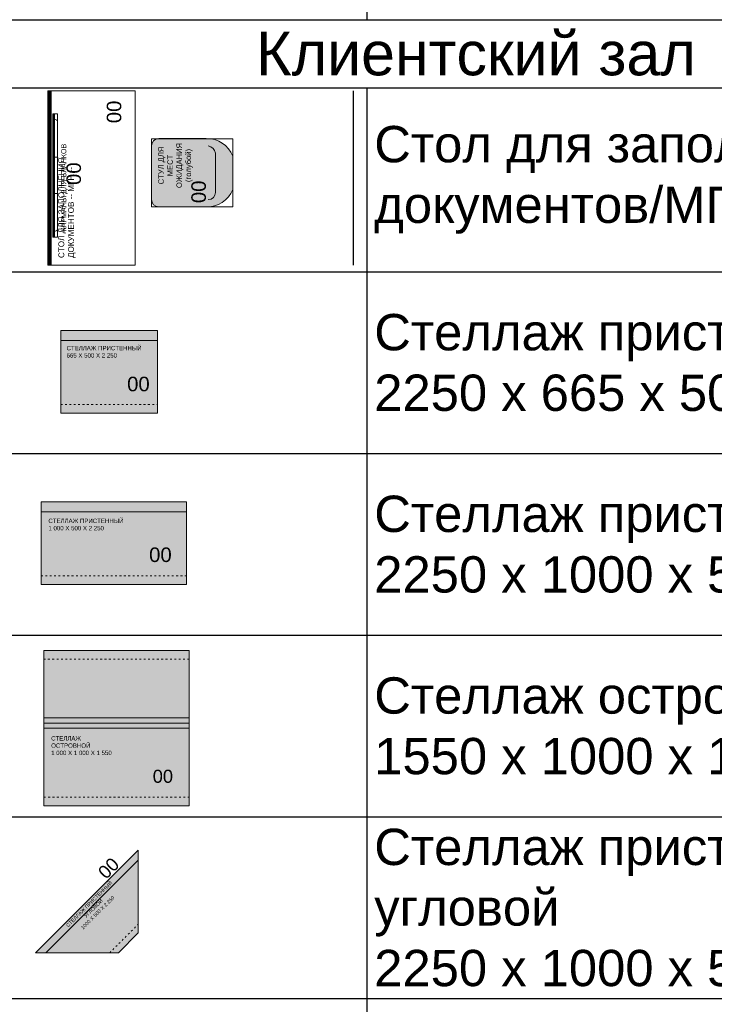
# Model space of a CAD drawing. Header units: millimetres. Extents: x -692150 to 2662533, y -95416 to 65084.
# Tile 37 of 256: x -65895 to -61114, y -47900 to -41125. Entities that reach past the tile are written whole.
import ezdxf
from ezdxf import colors
from ezdxf.entities.mleader import LeaderData, LeaderLine
from ezdxf.math import Vec2, Vec3

# ---------------------------------------------------------------- set-up
doc = ezdxf.new("R2010")
doc.units = ezdxf.units.MM
doc.linetypes.add('ACAD_ISO03W100', pattern=[30, 12, -18])
doc.layers.get('Defpoints').update_dxf_attribs({"color": 30})
doc.layers.add('09_АР_Мебель', color=7, linetype='Continuous', lineweight=9, true_color=0x000000)
doc.layers.add('1. ПОДЛОЖКА', color=7, linetype='Continuous', lineweight=0, true_color=0x9b9292)
doc.layers.add('11_АР_Номер мебели', color=1, linetype='Continuous', lineweight=13, plot=False)
doc.layers.add('17_АР_Текст', color=250, linetype='Continuous', lineweight=0)
doc.styles.add('_ТЕКСТОВЫЙ', font='arial.ttf', dxfattribs={"width": 0.8})
doc.styles.add('HVAC_AEP', font='arial.ttf')
doc.styles.get("Standard").update_dxf_attribs({"font": 'arial.ttf'})

# ---------------------------------------------------------------- blocks, each defined once
blk = doc.blocks.new('_Dot')
at = {"color": 0, "linetype": 'ByBlock', "lineweight": -2}
blk.add_line((-0.5, 0), (-1, 0), dxfattribs=at)
at = {"color": 0, "linetype": 'ByBlock', "const_width": 0.5}
blk.add_lwpolyline([(-0.25, 0, 1), (0.25, 0, 1)], format="xyb", close=True, dxfattribs=at)
blk = doc.blocks.new('*T212')
at = {"color": 0, "linetype": 'ByBlock', "lineweight": -2, "transparency": 16777216}
for p, q in [((0, 0), (6500, 0)), ((0, 0), (0, -13669.66666666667)), ((6500, 0), (6500, -13669.66666666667)), ((0, -469.6666666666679), (6500, -469.6666666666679)), ((2500, -469.6666666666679), (2500, -13669.66666666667)), ((0, -1669.666666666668), (6500, -1669.666666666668)), ((0, -2869.666666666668), (6500, -2869.666666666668)), ((0, -4069.666666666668), (6500, -4069.666666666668)), ((0, -5269.666666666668), (6500, -5269.666666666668)), ((0, -6469.666666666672), (6500, -6469.666666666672)), ((0, -7669.666666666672), (6500, -7669.666666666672)), ((0, -8869.666666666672), (6500, -8869.666666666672)), ((0, -10069.66666666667), (6500, -10069.66666666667)), ((0, -11269.66666666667), (6500, -11269.66666666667)), ((0, -12469.66666666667), (6500, -12469.66666666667)), ((0, -13669.66666666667), (6500, -13669.66666666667))]:
    blk.add_line(p, q, dxfattribs=at)
at = {"color": 0, "lineweight": 15, "transparency": 16777216, "style": 'HVAC_AEP'}
for s, insert, char_height, width, attachment_point in [('Хранение (стеллажи, шкафы)', (3250, -234.8333333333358), 300, 6497, 5), ('Стеллаж 400мм', (2550, -1069.666666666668), 250, 3900, 4), ('Стеллаж 600мм', (2550, -2269.666666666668), 250, 3900, 4), ('Стеллаж для^Jрозницы 400мм', (2550, -3469.666666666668), 250, 3900, 4), ('Стеллаж для^Jрозницы 600мм', (2550, -4669.666666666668), 250, 3900, 4), ('Шкаф ТМЦ', (2550, -5869.666666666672), 250, 3900, 4), ('Шкаф для розницы', (2550, -7069.666666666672), 250, 3900, 4), ('Шкаф Архива', (2550, -8269.666666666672), 250, 3900, 4), ('Сейф', (2550, -9469.666666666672), 250, 3900, 4), ('Шкаф уборочного^Jинвентаря', (2550, -10669.66666666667), 250, 3900, 4), ('Шкаф для одежды', (2550, -11869.66666666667), 250, 3900, 4), ('Шкаф для личных^Jвещей', (2550, -13069.66666666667), 250, 3900, 4)]:
    blk.add_mtext(s, dxfattribs=dict(at, insert=insert, char_height=char_height, width=width, attachment_point=attachment_point))
blk = doc.blocks.new('*T213')
at = {"color": 0, "linetype": 'ByBlock', "lineweight": -2, "transparency": 16777216}
for p, q in [((0, 0), (6500, 0)), ((0, 0), (0, -14269.66666666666)), ((6500, 0), (6500, -14269.66666666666)), ((0, -469.6666666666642), (6500, -469.6666666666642)), ((2500, -469.6666666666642), (2500, -14269.66666666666)), ((0, -1735.196452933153), (6500, -1735.196452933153)), ((0, -2985.196452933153), (6500, -2985.196452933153)), ((0, -4235.196452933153), (6500, -4235.196452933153)), ((0, -5485.196452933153), (6500, -5485.196452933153)), ((0, -6735.196452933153), (6500, -6735.196452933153)), ((0, -7985.196452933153), (6500, -7985.196452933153)), ((0, -9235.196452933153), (6500, -9235.196452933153)), ((0, -10335.19645293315), (6500, -10335.19645293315)), ((0, -11435.19645293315), (6500, -11435.19645293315)), ((0, -12535.19645293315), (6500, -12535.19645293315)), ((0, -14269.66666666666), (6500, -14269.66666666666))]:
    blk.add_line(p, q, dxfattribs=at)
at = {"color": 0, "lineweight": 15, "transparency": 16777216, "style": 'HVAC_AEP'}
for s, insert, char_height, width, attachment_point in [('Клиентский зал', (3250, -234.8333333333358), 300, 6497, 5), ('Стол для заполнения^Jдокументов/МГН', (2550, -1102.431559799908), 250, 3900, 4), ('Стеллаж пристенный^J2250 х 665 х 500', (2550, -2360.196452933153), 250, 3900, 4), ('Стеллаж пристенный^J2250 х 1000 х 500', (2550, -3610.196452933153), 250, 3900, 4), ('Стеллаж островной^J1550 х 1000 х 1000', (2550, -4860.196452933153), 250, 3900, 4), ('Стеллаж пристенный^Jугловой^J2250 х 1000 х 500', (2550, -6110.196452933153), 250, 3900, 4), ('Стул для мест^Jожидания (голубой)', (2550, -7360.196452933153), 250, 3900, 4), ('Рекламно^Jинформационный^Jстенд А3', (2550, -8610.196452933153), 250, 3900, 4), ('Информационный^Jстенд А4', (2550, -9785.196452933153), 250, 3900, 4), ('Стойка поворотная^Jдля ГЖП', (2550, -10885.19645293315), 250, 3900, 4), ('Стойка поворотная^Jдля открыток', (2550, -11985.19645293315), 250, 3900, 4), ('Банкомат', (2550, -13402.4315597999), 250, 3900, 4)]:
    blk.add_mtext(s, dxfattribs=dict(at, insert=insert, char_height=char_height, width=width, attachment_point=attachment_point))
blk = doc.blocks.new('Стол для заполнения документов МГН')
at = {"layer": '09_АР_Мебель'}
h = blk.add_hatch(dxfattribs=at)
h.set_pattern_fill('ANSI31', color=256, scale=2)
h.set_pattern_definition([(45, (-33302.09364136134, -20556.41142587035), (-4.490128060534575, 4.490128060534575), [])])
h.paths.add_polyline_path([(1200, 0), (0, 0), (0, -22), (1200, -22)])
for p, q in [((0, 0), (1200, 0)), ((0, -600), (0, 0)), ((1200, 0), (1200, -600)), ((0, -22), (1200, -22)), ((1200, -600), (0, -600))]:
    blk.add_line(p, q, dxfattribs=at)
at = {"flags": 1}
for tag, p in [('ДОП_ИНФОРМАЦИЯ', (787.7301813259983, 48.83808664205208)), ('КОД_ОБОРУДОВАНИЯ', (787.7301813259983, 100.9926651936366)), ('ДОГОВОР', (867.3570370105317, 9.988788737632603))]:
    blk.add_attdef(tag, p, '', height=25, dxfattribs=at)
at = {"layer": '09_АР_Мебель', "insert": (50, -72), "char_height": 40, "attachment_point": 1}
blk.add_mtext_dynamic_manual_height_columns('{\\C0;СТОЛ ДЛЯ ЗАПОЛНЕНИЯ ДОКУМЕНТОВ -- МГН --}', width=800.0000000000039, gutter_width=12.5, heights=[0], dxfattribs=at)
at = {"layer": '11_АР_Номер мебели', "flags": 4}
blk.add_attdef('Номер', (977.7897258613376, -504.8132277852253), '', height=100, dxfattribs=at)
blk = doc.blocks.new('Стул для клиентов голубой')
at = {"layer": '09_АР_Мебель', "transparency": 33554508}
h = blk.add_hatch(color=162, dxfattribs=at)
h.dxf.hatch_style = 1
edge = h.paths.add_edge_path()
edge.add_arc((-184.8229429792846, 509.8229429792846), 50.17736940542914, 90.20217562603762, 179.7978243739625, ccw=False)
edge.add_line((-185, 560), (185, 560))
edge.add_arc((185, 510), 50, 0, 90, ccw=False)
edge.add_line((235, 510), (235, 182.9367912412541))
edge.add_arc((44.79730543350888, 176.8368820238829), 190.3004832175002, -68.31833268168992, 1.8368788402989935, ccw=False)
edge.add_line((115.1037138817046, 0), (-115.1037138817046, 0))
edge.add_arc((-44.15573395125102, 177.4081137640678), 191.0687171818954, 177.2225499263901, 248.20284079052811, ccw=False)
edge.add_line((-235, 186.6666666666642), (-235, 509.9999999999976))
at = {"layer": '09_АР_Мебель'}
for points in [[(-235, 510, -0.4121480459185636), (-185, 560), (185, 560, -0.4142135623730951), (235, 510), (235, 182.9367912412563, -0.316043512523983), (115.1037138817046, 0), (-115.1037138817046, 0, -0.3200077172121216), (-235, 186.6666666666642), (-235, 510)], [(185, 169.4350291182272, -0.3159935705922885), (135, 119.4350291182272), (-135, 119.4350291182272, -0.4142135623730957), (-185, 169.4350291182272, -0.9999999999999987)]]:
    blk.add_lwpolyline(points, format="xyb", dxfattribs=at)
at = {"layer": '1. ПОДЛОЖКА'}
blk.add_lwpolyline([(-234.5071366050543, 560), (234.5071366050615, 560), (234.0142732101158, 0), (-235, 0)], close=True, dxfattribs=at)
at = {"flags": 1}
for tag, p in [('КОД_ОБОРУДОВАНИЯ', (-151.0489313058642, 707.3317879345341)), ('ДОП_ИНФОРМАЦИЯ', (-117.4157130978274, 655.1772093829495)), ('ДОГОВОР', (63.66156064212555, 602.079197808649))]:
    blk.add_attdef(tag, p, '', height=25, dxfattribs=at)
at = {"layer": '09_АР_Мебель', "insert": (49.8404815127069, 395.1068439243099), "char_height": 37.5, "attachment_point": 5}
blk.add_mtext_dynamic_manual_height_columns('{\\C7;СТУЛ ДЛЯ\\PМЕСТ ОЖИДАНИЯ\\P(голубой)}', width=348.4047053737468, gutter_width=12.5, heights=[353.238243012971], dxfattribs=at)
at = {"layer": '11_АР_Номер мебели', "flags": 4}
blk.add_attdef('Номер', (-209.0045104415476, 185.8494982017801), '', height=100, dxfattribs=at)
blk = doc.blocks.new('Карманы для бланков')
at = {"layer": '09_АР_Мебель'}
h = blk.add_hatch(dxfattribs=at)
h.set_pattern_fill('ANSI31', color=256, scale=2)
h.set_pattern_definition([(45, (-19881.27647358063, -29620.09309433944), (-4.490128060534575, 4.490128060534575), [])])
h.paths.add_polyline_path([(850, 0), (850, -10), (0, -10), (0, 0)])
blk.add_point((300, -32))
for p, q in [((40, -10), (40, -10)), ((800, -32), (50, -32)), ((810, -13.92312039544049), (810, -13.92312039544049))]:
    blk.add_line(p, q, dxfattribs=at)
blk.add_lwpolyline([(850, -10), (0, -10), (0, 0), (850, 0)], close=True, dxfattribs=at)
for points in [[(300, -32), (300, -10)], [(550, -32), (550, -10)]]:
    blk.add_lwpolyline(points, dxfattribs=at)
for centre, radius, start, end in [((71.60382114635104, -8.907354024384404), 31.62270365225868, 181.9801111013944, 226.9077984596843), ((782.5747260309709, -10.80669365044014), 27.43713554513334, 309.4272642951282, 1.684826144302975)]:
    blk.add_arc(centre, radius, start, end, dxfattribs=at)
blk.add_point((550, -32), dxfattribs=at)
at = {"layer": '1. ПОДЛОЖКА'}
blk.add_lwpolyline([(850, 0), (0.5162539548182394, 0), (0.5162539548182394, -32.09407538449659), (850, -32.09407538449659)], close=True, dxfattribs=at)
at = {"flags": 1}
for tag, p in [('КОД_ОБОРУДОВАНИЯ', (7.725517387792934, 111.3692412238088)), ('ДОП_ИНФОРМАЦИЯ', (7.725517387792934, 59.21466267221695)), ('ДОГОВОР', (12.84392498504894, 9.233902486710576))]:
    blk.add_attdef(tag, p, '', height=25, dxfattribs=at)
at = {"layer": '09_АР_Мебель', "lineweight": 0, "insert": (340.8056712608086, -56.8995155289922), "char_height": 35, "attachment_point": 2}
blk.add_mtext_dynamic_manual_height_columns('{\\C7;КАРМАНЫ ДЛЯ БЛАНКОВ}', width=600, gutter_width=12.5, heights=[0], dxfattribs=at)
at = {"layer": '11_АР_Номер мебели', "flags": 4}
blk.add_attdef('Номер', (359.3937848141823, -193.1819042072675), '', height=100, dxfattribs=at)
blk = doc.blocks.new('Группа (стол МГН)')
at = {"layer": '1. ПОДЛОЖКА'}
blk.add_lwpolyline([(0, 0), (1200, 0), (1200, -600), (0, -600)], close=True, dxfattribs=at)
at = {"layer": 'Defpoints', "color": 251}
blk.add_line((1200, -2099.999999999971), (0, -2100.000000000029), dxfattribs=at)
ref = blk.add_blockref('Стол для заполнения документов МГН', (0, 0))
ref.add_attrib('Номер', '00', (977.7897258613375, -504.8132277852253), dxfattribs={"layer": '11_АР_Номер мебели', "height": 100})
ref = blk.add_blockref('Карманы для бланков', (193.3680413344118, -34.194777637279))
ref.add_attrib('Номер', '00', (552.7618261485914, -227.3766818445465), dxfattribs={"layer": '11_АР_Номер мебели', "height": 100})
ref = blk.add_blockref('Стул для клиентов голубой', (636.8456315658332, -1272.780429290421))
ref.add_attrib('Номер', '00', (427.8411211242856, -1086.930931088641), dxfattribs={"layer": '11_АР_Номер мебели', "height": 100})
blk = doc.blocks.new('Стеллаж торговый 1000х500х2250')
at = {"layer": '09_АР_Мебель', "lineweight": 0, "transparency": 33554483}
h = blk.add_hatch(color=162, dxfattribs=at)
h.dxf.hatch_style = 1
h.paths.add_polyline_path([(1000, 0), (0, 0), (0, -570), (1000, -570)])
at = {"layer": '09_АР_Мебель'}
for p, q in [((1000, 0), (0, 0)), ((0, 0), (0, -570)), ((1000, -570), (1000, 0)), ((0, -570), (1000, -570))]:
    blk.add_line(p, q, dxfattribs=at)
at = {"layer": '09_АР_Мебель', "lineweight": 0}
blk.add_line((0, -70), (1000, -70), dxfattribs=at)
at = {"layer": '09_АР_Мебель', "linetype": 'ACAD_ISO03W100', "lineweight": 0}
blk.add_line((0, -510), (1000, -510), dxfattribs=at)
at = {"flags": 1}
for tag, p in [('КОД_ОБОРУДОВАНИЯ', (595.1029466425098, 152.6786864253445)), ('ДОП_ИНФОРМАЦИЯ', (595.1029466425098, 100.5241078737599)), ('ДОГОВОР', (596.3138031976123, 37.32323183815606))]:
    blk.add_attdef(tag, p, '', height=25, dxfattribs=at)
at = {"layer": '09_АР_Мебель', "insert": (50, -116.1526616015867), "char_height": 30, "attachment_point": 1}
blk.add_mtext_dynamic_manual_height_columns('СТЕЛЛАЖ ПРИСТЕННЫЙ \\P1 000 Х 500 Х 2 250', width=770.9482064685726, gutter_width=12.5, heights=[0], dxfattribs=at)
at = {"layer": '11_АР_Номер мебели'}
blk.add_attdef('Номер', (743.1681767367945, -414.3126777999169), '', height=100, dxfattribs=at)
blk = doc.blocks.new('*U260')
at = {"layer": '1. ПОДЛОЖКА'}
blk.add_lwpolyline([(1000, 0), (0, 0), (0, -570), (1000, -570)], close=True, dxfattribs=at)
blk.add_blockref('Стеллаж торговый 1000х500х2250', (0, 0)).add_auto_attribs({'Номер': '00'})
blk = doc.blocks.new('Стеллаж торговый островной 1000х1000х1550')
at = {"layer": '09_АР_Мебель', "lineweight": 0, "true_color": 0xff52ff, "transparency": 33554483}
h = blk.add_hatch(color=211, dxfattribs=at)
h.dxf.hatch_style = 1
h.paths.add_polyline_path([(1000, 0), (0, 0), (0, -500), (1000, -500)])
h.paths.add_polyline_path([(1000.000034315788, -500.0000111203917), (3.431578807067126e-05, -500.0000111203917), (3.431578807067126e-05, -1070), (1000.000034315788, -1070)])
at = {"layer": '09_АР_Мебель'}
for p, q in [((1000, 0), (0, 0)), ((0, 0), (0, -500)), ((1000, -500), (1000, 0)), ((3.431578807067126e-05, -500.0000111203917), (3.431578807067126e-05, -1070)), ((1000.000034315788, -535.0000111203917), (3.431578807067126e-05, -535.0000111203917)), ((1000.000034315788, -1070), (1000.000034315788, -500.0000111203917)), ((3.431578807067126e-05, -1070), (1000.000034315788, -1070))]:
    blk.add_line(p, q, dxfattribs=at)
at = {"layer": '09_АР_Мебель', "linetype": 'ACAD_ISO03W100', "lineweight": 0}
for p, q in [((1000, -60), (0, -60)), ((3.431578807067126e-05, -1010), (1000.000034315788, -1010))]:
    blk.add_line(p, q, dxfattribs=at)
at = {"layer": '09_АР_Мебель', "lineweight": 0}
blk.add_line((0, -465), (1000, -465), dxfattribs=at)
at = {"flags": 1}
for tag, p in [('КОД_ОБОРУДОВАНИЯ', (593.5668674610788, 78.52684498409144)), ('ДОП_ИНФОРМАЦИЯ', (593.5668674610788, 26.37226643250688)), ('ДОГОВОР', (1035.64341100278, -4.36505891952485e-15))]:
    blk.add_attdef(tag, p, '', height=25, dxfattribs=at)
at = {"layer": '09_АР_Мебель', "insert": (50.00003431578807, -590.0000111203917), "char_height": 30, "attachment_point": 1}
blk.add_mtext_dynamic_manual_height_columns('СТЕЛЛАЖ \\PОСТРОВНОЙ\\P1 000 Х 1 000 Х 1 550', width=770.9482064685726, gutter_width=12.5, heights=[0], dxfattribs=at)
at = {"layer": '11_АР_Номер мебели'}
blk.add_attdef('Номер', (749.0311810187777, -911.2205341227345), '', height=90, dxfattribs=at)
blk = doc.blocks.new('*U263')
at = {"layer": '1. ПОДЛОЖКА'}
blk.add_lwpolyline([(0, 0), (1000.000034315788, 0), (1000.000034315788, -1070), (0, -1070)], close=True, dxfattribs=at)
blk.add_lwpolyline([(1000.000034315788, -500.0000111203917), (0, -500.0000111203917)], dxfattribs=at)
blk.add_blockref('Стеллаж торговый островной 1000х1000х1550', (0, 0)).add_auto_attribs({'Номер': '00'})
blk = doc.blocks.new('Стеллаж торговый 665х500х2250')
at = {"layer": '09_АР_Мебель', "lineweight": 0, "transparency": 33554483}
h = blk.add_hatch(color=162, dxfattribs=at)
h.dxf.hatch_style = 1
h.paths.add_polyline_path([(665, 0), (0, 0), (0, -570), (665, -570)])
at = {"layer": '09_АР_Мебель'}
for p, q in [((665, 0), (0, 0)), ((0, 0), (0, -570)), ((665, -570), (665, 0)), ((0, -570), (665, -570))]:
    blk.add_line(p, q, dxfattribs=at)
at = {"layer": '09_АР_Мебель', "lineweight": 0}
blk.add_line((0, -70), (665, -70), dxfattribs=at)
at = {"layer": '09_АР_Мебель', "linetype": 'ACAD_ISO03W100', "lineweight": 0}
blk.add_line((0, -510), (665, -510), dxfattribs=at)
at = {"flags": 1}
for tag, p in [('КОД_ОБОРУДОВАНИЯ', (260.2130339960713, 138.8298819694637)), ('ДОП_ИНФОРМАЦИЯ', (260.2130339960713, 86.67530341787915)), ('ДОГОВОР', (261.9383886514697, 33.81989199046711))]:
    blk.add_attdef(tag, p, '', height=25, dxfattribs=at)
at = {"layer": '09_АР_Мебель', "insert": (39.55951542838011, -106.8615840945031), "char_height": 30, "attachment_point": 1}
blk.add_mtext_dynamic_manual_height_columns('СТЕЛЛАЖ ПРИСТЕННЫЙ\\P665 Х 500 Х 2 250', width=615, gutter_width=12.5, heights=[0], dxfattribs=at)
at = {"layer": '11_АР_Номер мебели'}
blk.add_attdef('Номер', (456.4685127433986, -418.6236505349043), '', height=100, dxfattribs=at)
blk = doc.blocks.new('*U261')
at = {"layer": '1. ПОДЛОЖКА'}
blk.add_lwpolyline([(0, 0), (665, 0), (665, -570), (0, -570)], close=True, dxfattribs=at)
blk.add_blockref('Стеллаж торговый 665х500х2250', (0, 0)).add_auto_attribs({'Номер': '00'})
blk = doc.blocks.new('Стеллаж пристенный угловой')
at = {"layer": '09_АР_Мебель', "lineweight": 0, "transparency": 33554483}
h = blk.add_hatch(color=162, dxfattribs=at)
h.dxf.hatch_style = 1
h.paths.add_polyline_path([(707.1067811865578, 707.1067811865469), (0, 0), (570, -7.275957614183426e-12), (707.1067811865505, 137.1067811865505)])
at = {"layer": '09_АР_Мебель'}
for p, q in [((707.1067811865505, 707.1067811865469), (0, 0)), ((707.1067811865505, 707.1067811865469), (707.1067811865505, 137.1067811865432)), ((707.1067811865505, 637.1067811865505), (70, 3.637978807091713e-12)), ((707.1067811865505, 137.1067811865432), (570, 0)), ((0, 0), (570, 0))]:
    blk.add_line(p, q, dxfattribs=at)
at = {"layer": '09_АР_Мебель', "linetype": 'ACAD_ISO03W100', "lineweight": 0}
blk.add_line((510, 0), (707.1067811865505, 197.1067811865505), dxfattribs=at)
at = {"flags": 1}
for tag, p in [('КОД_ОБОРУДОВАНИЯ', (233.2052502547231, 464.4357587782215)), ('ДОП_ИНФОРМАЦИЯ', (269.2913921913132, 426.7808729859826)), ('ДОГОВОР', (307.5688726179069, 394.2369184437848))]:
    blk.add_attdef(tag, p, '', height=25, rotation=43.78129110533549, dxfattribs=at)
at = {"layer": '09_АР_Мебель', "insert": (359.6252115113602, 344.343186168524), "char_height": 25, "attachment_point": 2, "rotation": 44.99999999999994}
blk.add_mtext_dynamic_manual_height_columns('СТЕЛЛАЖ ПРИСТЕННЫЙ\\PУГЛОВОЙ\\P1000 Х 500 Х 2 250', width=553.3350738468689, gutter_width=12.5, heights=[0], dxfattribs=at)
at = {"layer": '11_АР_Номер мебели'}
blk.add_attdef('Номер', (484.7518929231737, 501.4459849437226), '', height=90, rotation=45, dxfattribs=at)
blk = doc.blocks.new('*U262')
at = {"layer": '1. ПОДЛОЖКА'}
blk.add_lwpolyline([(691.9791716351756, 272.9750559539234), (-15.12760955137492, -434.1317252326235), (554.8723904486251, -434.1317252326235), (691.9791716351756, -297.0249440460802), (691.9791716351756, 272.9750559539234)], dxfattribs=at)
blk.add_blockref('Стеллаж пристенный угловой', (-15.12760955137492, -434.1317252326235)).add_auto_attribs({'Номер': '00'})

msp = doc.modelspace()

# ---------------------------------------------------------------- block references
for name, p in [('*T212', (-66004.52991571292, -27455.10537215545)), ('*T213', (-66004.52991571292, -41124.77203882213)), ('*U261', (-65612.01906562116, -43262.81803260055)), ('*U260', (-65747.33739884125, -44442.06002941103)), ('*U263', (-65728.42870381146, -45464.53625309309)), ('*U262', (-65770.55813655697, -47111.28945467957))]:
    msp.add_blockref(name, p)
at = {"rotation": 90}
msp.add_blockref('Группа (стол МГН)', (-65700.63662278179, -42814.81813103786), dxfattribs=at)

# ---------------------------------------------------------------- leaders
at = {"layer": '17_АР_Текст', "lineweight": 18}
ml = msp.add_multileader_mtext('Standard', dxfattribs=at)
ml.set_content('ЦСУ оборудование:\\PМонитор 23,8"\\PСистемный блок (с комплектующими)\\PИсточник бесперебойного питания\\PМышь, клавиатура\\PWeb-камера\\PМФУ лазерный', color=256, style='_ТЕКСТОВЫЙ')
ml.set_leader_properties(lineweight=0)
ml.set_arrow_properties(name='DOT')
ml.build(insert=Vec2(0, 0))
ml.multileader.update_dxf_attribs({"text_left_attachment_type": 6, "text_right_attachment_type": 6, "dogleg_length": 0.3600000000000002, "arrow_head_size": 50, "scale": 100})
ctx = ml.context
ctx.base_point, ctx.scale, ctx.char_height, ctx.arrow_head_size, ctx.landing_gap_size, ctx.plane_origin = Vec3(-74068.29152371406, -45779.57675444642), 100, 200, 50, 100, Vec3(-68828.30775664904, -40627.4056790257)
ctx.left_attachment, ctx.right_attachment, ctx.attachment_type = 6, 6, 2
notes = []
notes.append((ctx, [(1, (1, 1, 0), (-74104.29152371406, -45779.57675444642), (1, 0), 36.00000000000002, [(0, [(-74104.29152371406, -44789.73492717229)], 0, [])])]))
ctx.mtext.insert, ctx.mtext.width, ctx.mtext.defined_height, ctx.mtext.flow_direction = Vec3(-73968.29152371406, -45524.05151570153), 5220.323782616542, 815.5168005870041, 5
for ctx, leaders in notes:
    for number, flags, end, landing, length, lines in leaders:
        leader = LeaderData()
        leader.index, (leader.has_last_leader_line, leader.has_dogleg_vector, leader.attachment_direction) = number, flags
        leader.last_leader_point, leader.dogleg_vector, leader.dogleg_length = Vec3(end), Vec3(landing), length
        for number, points, colour, breaks in lines:
            line = LeaderLine()
            line.index, line.vertices, line.color, line.breaks = number, Vec3.list(points), colors.encode_raw_color(colour), breaks
            leader.lines.append(line)
        ctx.leaders.append(leader)

doc.saveas('drawing.dxf')
